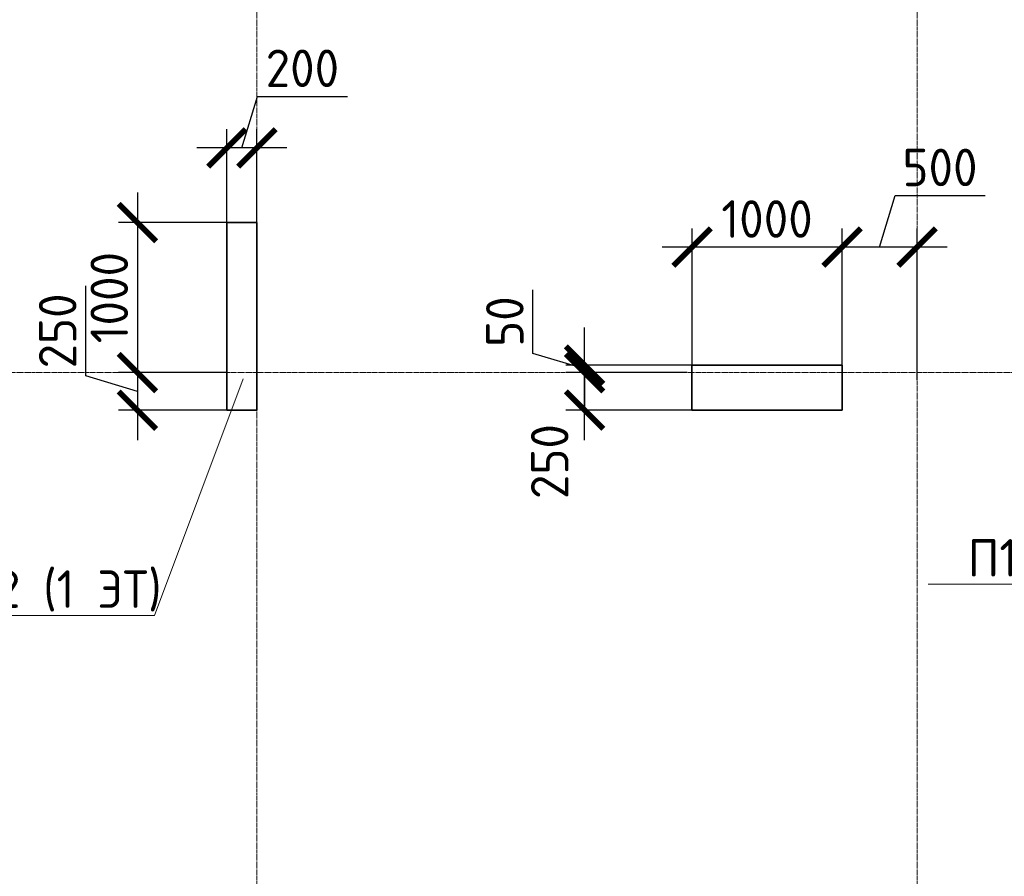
# Model space of a CAD drawing. Header units: millimetres. Extents: x 369815 to 1481759, y -423071 to -27917.
# Tile 141 of 256: x 468075 to 474638, y -125312 to -119602. Entities that reach past the tile are written whole.
import ezdxf
from ezdxf import colors
from ezdxf.entities.mleader import LeaderData, LeaderLine
from ezdxf.math import Vec2, Vec3

# ---------------------------------------------------------------- set-up
doc = ezdxf.new("R2010")
doc.units = ezdxf.units.MM
doc.linetypes.add('______5', pattern=[1100, 800, -100, 100, -100])
doc.linetypes.add('осевая', pattern=[50.8, 31.75, -6.35, 6.35, -6.35])
for name, color, linetype, lineweight in [('Выноски', 20, 'Continuous', 20), ('Оси', 40, '______5', 18), ('подоснова', 151, 'Continuous', 5), ('РАЗМЕРЫ', 1, 'Continuous', 9)]:
    doc.layers.add(name, color=color, linetype=linetype, lineweight=lineweight)
doc.layers.add('Колонна_ бетон', color=7, linetype='Continuous', lineweight=50, true_color=0xb4b496)
doc.styles.add('GOST-2.304_Type-B', font='GOST_Common.ttf')
doc.styles.add('ГОСТ', font='GOST_Common.ttf')
doc.dimstyles.new('СПДС', dxfattribs={"dimscale": 100, "dimtxt": 2.5, "dimasz": 2.5, "dimexe": 1.25, "dimexo": 0, "dimtad": 1, "dimdec": 0, "dimtxsty": 'GOST-2.304_Type-B', "dimblk": 'ARCHTICK', "dimcen": 2.5, "dimdle": 2, "dimadec": 0, "dimazin": 2, "dimtfac": 0.75, "dimtdec": 0, "dimtmove": 1, "dimatfit": 3, "dimfxl": 1, "dimtolj": 1, "dimarcsym": 1})

# ---------------------------------------------------------------- blocks, each defined once
blk = doc.blocks.new('оси2')
at = {"layer": 'Оси', "color": 16, "linetype": 'осевая', "lineweight": 0, "ltscale": 0.5, "transparency": 33554687}
for p, q in [((1010745.5, 5465.4), (1010745.5, -20739.3)), ((1015145.5, 5465.4), (1015145.5, -20739.3)), ((979200, -14692.9), (1032582.1, -14692.9))]:
    blk.add_line(p, q, dxfattribs=at)
blk = doc.blocks.new('_ArchTick')
at = {"color": 0, "linetype": 'ByBlock', "const_width": 0.15}
blk.add_lwpolyline([(-0.5, -0.5), (0.5, 0.5)], dxfattribs=at)
blk = doc.blocks.new('*D166')
at = {"layer": 'DEFPOINTS', "color": 0, "transparency": 16777216}
for p in [(469455.9, -120456.9), (469455.9, -121004.7, -360), (469655.7, -121004.7, -360)]:
    blk.add_point(p, dxfattribs=at)
at = {"layer": 'РАЗМЕРЫ', "color": 0, "lineweight": -2, "transparency": 16777216}
for p, q in [((469555.8, -120456.9), (469658.9, -120113.1)), ((469658.9, -120113.1), (470258.9, -120113.1)), ((469455.9, -121004.7), (469455.9, -120331.9)), ((469655.7, -121004.7), (469655.7, -120331.9)), ((469855.7, -120456.9), (469255.9, -120456.9))]:
    blk.add_line(p, q, dxfattribs=at)
at = {"layer": 'РАЗМЕРЫ', "color": 0, "lineweight": -2, "transparency": 16777216, "xscale": 250, "yscale": 250, "zscale": 250, "rotation": 180}
blk.add_blockref('_ArchTick', (469455.9, -120456.9), dxfattribs=at)
at = {"layer": 'РАЗМЕРЫ', "color": 0, "lineweight": -2, "transparency": 16777216, "xscale": 250, "yscale": 250, "zscale": 250}
blk.add_blockref('_ArchTick', (469655.7, -120456.9), dxfattribs=at)
at = {"layer": 'РАЗМЕРЫ', "color": 0, "transparency": 16777216, "insert": (469958.9, -119925.6), "char_height": 250, "attachment_point": 5, "style": 'GOST-2.304_Type-B'}
blk.add_mtext('\\A1;200', dxfattribs=at)
blk = doc.blocks.new('*D170')
at = {"layer": 'DEFPOINTS', "color": 0, "transparency": 16777216}
for p in [(473556, -121117.9), (473556, -122004.7), (474055.9, -122004.7)]:
    blk.add_point(p, dxfattribs=at)
at = {"layer": 'РАЗМЕРЫ', "color": 0, "lineweight": -2, "transparency": 16777216}
for p, q in [((473805.9, -121117.9), (473909.1, -120774.1)), ((473909.1, -120774.1), (474509.1, -120774.1)), ((473556, -122004.7), (473556, -120992.9)), ((474055.9, -122004.7), (474055.9, -120992.9)), ((474255.9, -121117.9), (473356, -121117.9))]:
    blk.add_line(p, q, dxfattribs=at)
at = {"layer": 'РАЗМЕРЫ', "color": 0, "lineweight": -2, "transparency": 16777216, "xscale": 250, "yscale": 250, "zscale": 250, "rotation": 180}
blk.add_blockref('_ArchTick', (473556, -121117.9), dxfattribs=at)
at = {"layer": 'РАЗМЕРЫ', "color": 0, "lineweight": -2, "transparency": 16777216, "xscale": 250, "yscale": 250, "zscale": 250}
blk.add_blockref('_ArchTick', (474055.9, -121117.9), dxfattribs=at)
at = {"layer": 'РАЗМЕРЫ', "color": 0, "transparency": 16777216, "insert": (474209.1, -120586.6), "char_height": 250, "attachment_point": 5, "style": 'GOST-2.304_Type-B'}
blk.add_mtext('\\A1;500', dxfattribs=at)
blk = doc.blocks.new('*D171')
at = {"layer": 'DEFPOINTS', "color": 0, "transparency": 16777216}
for p in [(472556, -121117.9), (472556, -122004.7), (473556, -122004.7)]:
    blk.add_point(p, dxfattribs=at)
at = {"layer": 'РАЗМЕРЫ', "color": 0, "lineweight": -2, "transparency": 16777216}
for p, q in [((472556, -122004.7), (472556, -120992.9)), ((473556, -122004.7), (473556, -120992.9)), ((473756, -121117.9), (472356, -121117.9))]:
    blk.add_line(p, q, dxfattribs=at)
at = {"layer": 'РАЗМЕРЫ', "color": 0, "lineweight": -2, "transparency": 16777216, "xscale": 250, "yscale": 250, "zscale": 250, "rotation": 180}
blk.add_blockref('_ArchTick', (472556, -121117.9), dxfattribs=at)
at = {"layer": 'РАЗМЕРЫ', "color": 0, "lineweight": -2, "transparency": 16777216, "xscale": 250, "yscale": 250, "zscale": 250}
blk.add_blockref('_ArchTick', (473556, -121117.9), dxfattribs=at)
at = {"layer": 'РАЗМЕРЫ', "color": 0, "transparency": 16777216, "insert": (473056, -120930.4), "char_height": 250, "attachment_point": 5, "style": 'GOST-2.304_Type-B'}
blk.add_mtext('\\A1;1000', dxfattribs=at)
blk = doc.blocks.new('*D172')
at = {"layer": 'DEFPOINTS', "color": 0, "transparency": 16777216}
for p in [(471839.6, -121954.7), (472523.1, -121954.7, -560), (472555.9, -122204.7, -200)]:
    blk.add_point(p, dxfattribs=at)
at = {"layer": 'РАЗМЕРЫ', "color": 0, "lineweight": -2, "transparency": 16777216}
for p, q in [((471839.6, -122404.7), (471839.6, -121754.7)), ((472523.1, -121954.7), (471714.6, -121954.7)), ((472555.9, -122204.7), (471714.6, -122204.7))]:
    blk.add_line(p, q, dxfattribs=at)
at = {"layer": 'РАЗМЕРЫ', "color": 0, "lineweight": -2, "transparency": 16777216, "xscale": 250, "yscale": 250, "zscale": 250}
for p, rotation in [((471839.6, -121954.7), 90), ((471839.6, -122204.7), 270)]:
    blk.add_blockref('_ArchTick', p, dxfattribs=dict(at, rotation=rotation))
at = {"layer": 'РАЗМЕРЫ', "color": 0, "transparency": 16777216, "insert": (471607.6, -122547.6), "char_height": 250, "attachment_point": 5, "rotation": 90, "style": 'GOST-2.304_Type-B'}
blk.add_mtext('\\A1;250', dxfattribs=at)
blk = doc.blocks.new('*D249')
at = {"layer": 'DEFPOINTS', "color": 0, "transparency": 16777216}
for p in [(469456, -120954.7, -200), (468859.1, -121954.7), (469456, -121954.7, -560)]:
    blk.add_point(p, dxfattribs=at)
at = {"layer": 'РАЗМЕРЫ', "color": 0, "lineweight": -2, "transparency": 16777216}
for p, q in [((468859.1, -120754.7), (468859.1, -122154.7)), ((469456, -120954.7), (468734.1, -120954.7)), ((469456, -121954.7), (468734.1, -121954.7))]:
    blk.add_line(p, q, dxfattribs=at)
at = {"layer": 'РАЗМЕРЫ', "color": 0, "lineweight": -2, "transparency": 16777216, "xscale": 250, "yscale": 250, "zscale": 250}
for p, rotation in [((468859.1, -120954.7), 90), ((468859.1, -121954.7), 270)]:
    blk.add_blockref('_ArchTick', p, dxfattribs=dict(at, rotation=rotation))
at = {"layer": 'РАЗМЕРЫ', "color": 0, "transparency": 16777216, "insert": (468671.6, -121454.7), "char_height": 250, "attachment_point": 5, "rotation": 90, "style": 'GOST-2.304_Type-B'}
blk.add_mtext('\\A1;1000', dxfattribs=at)
blk = doc.blocks.new('*D250')
at = {"layer": 'DEFPOINTS', "color": 0, "transparency": 16777216}
for p in [(469384.1, -121954.7), (468859.1, -122204.7), (469455.9, -122204.7, -200)]:
    blk.add_point(p, dxfattribs=at)
at = {"layer": 'РАЗМЕРЫ', "color": 0, "lineweight": -2, "transparency": 16777216}
for p, q in [((468515.3, -121976.6), (468515.3, -121376.6)), ((468859.1, -121754.7), (468859.1, -122404.7)), ((468859.1, -122079.7), (468515.3, -121976.6)), ((469384.1, -121954.7), (468734.1, -121954.7)), ((469455.9, -122204.7), (468734.1, -122204.7))]:
    blk.add_line(p, q, dxfattribs=at)
at = {"layer": 'РАЗМЕРЫ', "color": 0, "lineweight": -2, "transparency": 16777216, "xscale": 250, "yscale": 250, "zscale": 250}
for p, rotation in [((468859.1, -121954.7), 90), ((468859.1, -122204.7), 270)]:
    blk.add_blockref('_ArchTick', p, dxfattribs=dict(at, rotation=rotation))
at = {"layer": 'РАЗМЕРЫ', "color": 0, "transparency": 16777216, "insert": (468327.8, -121676.6), "char_height": 250, "attachment_point": 5, "rotation": 90, "style": 'GOST-2.304_Type-B'}
blk.add_mtext('\\A1;250', dxfattribs=at)
blk = doc.blocks.new('*D253')
at = {"layer": 'DEFPOINTS', "color": 0, "transparency": 16777216}
for p in [(471839.6, -121904.7), (472562.6, -121904.7, 160), (472523.1, -121954.7, -200)]:
    blk.add_point(p, dxfattribs=at)
at = {"layer": 'РАЗМЕРЫ', "color": 0, "lineweight": -2, "transparency": 16777216}
for p, q in [((471495.8, -121826.6), (471495.8, -121401.6)), ((471839.6, -121904.7), (471839.6, -121654.7)), ((471839.6, -121929.7), (471495.8, -121826.6)), ((472562.6, -121904.7), (471714.6, -121904.7)), ((471839.6, -121954.7), (471839.6, -121904.7)), ((472523.1, -121954.7), (471714.6, -121954.7)), ((471839.6, -121954.7), (471839.6, -122204.7))]:
    blk.add_line(p, q, dxfattribs=at)
at = {"layer": 'РАЗМЕРЫ', "color": 0, "lineweight": -2, "transparency": 16777216, "xscale": 250, "yscale": 250, "zscale": 250}
for p, rotation in [((471839.6, -121904.7), 270), ((471839.6, -121954.7), 90)]:
    blk.add_blockref('_ArchTick', p, dxfattribs=dict(at, rotation=rotation))
at = {"layer": 'РАЗМЕРЫ', "color": 0, "transparency": 16777216, "insert": (471308.3, -121614.1), "char_height": 250, "attachment_point": 5, "rotation": 90, "style": 'GOST-2.304_Type-B'}
blk.add_mtext('\\A1;50', dxfattribs=at)
blk = doc.blocks.new('_None')

msp = doc.modelspace()

# ---------------------------------------------------------------- linework, layer by layer
at = {"layer": 'Колонна_ бетон', "color": 180, "linetype": 'Continuous', "lineweight": 35, "transparency": 33554687}
for p, q in [((469655.9, -120954.7, 360), (469455.9, -120954.7, 360)), ((469455.9, -120954.7, 360), (469455.9, -122204.7, 360)), ((469655.9, -120954.7, 360), (469655.9, -122204.7, 360)), ((472555.9, -121904.7, 360), (473555.9, -121904.7, 360)), ((472555.9, -122204.7, 360), (472555.9, -121904.7, 360)), ((473555.9, -122204.7, 360), (473555.9, -121904.7, 360)), ((469655.9, -122204.7, 360), (469455.9, -122204.7, 360)), ((472555.9, -122204.7, 360), (473555.9, -122204.7, 360))]:
    msp.add_line(p, q, dxfattribs=at)

# ---------------------------------------------------------------- block references
at = {"layer": 'РАЗМЕРЫ'}
msp.add_blockref('оси2', (-541089.5, -107261.8), dxfattribs=at)

# ---------------------------------------------------------------- texts
at = {"layer": 'Выноски'}
note = msp.add_mtext_static_columns([''] * 2, width=18679.731, gutter_width=20.2, height=0, dxfattribs=dict(at, insert=(393294.8, -99507.3), char_height=250, attachment_point=1, style='ГОСТ'))
for column, words in zip([note] + note.columns.linked_columns, ['\\pi1500;{\\H2x;Общие указания:}\\P1.^IРабочая документация разработана в соответствии с заданием на проектирование, требованиями {\\H3x; }действующих технических регламентов, стандартов, сводов правил и других документов, содержащих установленные {\\H1.16667x; }требования.{\\H1.77778x; }\\P2.^IРабочая документация выполнена в соответствии со следующими нормативными и техническими {\\H1.57407x; }документами:{\\H1.64198x; }\\P-^IСП 20.13330.2016 "Нагрузки и воздействия";{\\H1.61934x; }\\P-^IСП 63.13330.2018 "Бетонные и железобетонные конструкции. Основные положения";{\\H1.62689x; }\\P-^IСП 70.13330.2012 "Несущие и ограждающие конструкции".{\\H1.62437x; }\\P4.^IЗа относительную отметку 0,000 принята отметка чистого пола первого этажа, соответствующая {\\H1.62521x; }абсолютной отметке 648,00 в Балтийской системе высот.{\\H1.62493x; }\\P{\\fISOCPEUR|b0|i0|c204|p34;5.^IПеречень видов работ, для которых необходимо составлять акты освидетельствования скрытых \\H1.62502x; \\H0.61538x;работ:\\H1.62499x; \\H0.61539x;\\P-^Iсоответствие арматуры (длина, диаметры, распределение по площади элементов, количество и т.д.), \\H1.725x; \\H0.57971x;закладных деталей рабочим чертежам;\\H1.67917x; \\H0.59553x;\\P-^Iустройство и армирование монолитных стен;\\H1.60694x; \\H0.6223x;\\P-^Iосвидетельствование опалубки перед бетонированием;\\H1.63102x; \\H0.61311x;\\P-^Iотбор контрольных проб бетона;\\H1.62299x; \\H0.61615x;\\P-^Iсоответствие законченных железобетонных конструкций проекту с отображением качества работ;\\H1.62567x; \\H0.61513x;\\P-^Iустройство монолитных конструкций, выполняемых в зимнее время;\\H1.62478x; \\H0.61547x;\\P\\fISOCPEUR|b0|i0|c0|p34;6.^I\\fISOCPEUR|b0|i0|c204|p34;Запрещается выполнение последующих работ при отсутствии актов освидетельствования \\H1.62507x; \\H0.61536x;предшествующих скрытых работ во всех случаях.\\H1.62498x; \\H0.61539x;\\P\\fISOCPEUR|b0|i0|c0|p34;7.^I\\fISOCPEUR|b0|i0|c204|p34;Арматура класса А240 и А500С по ГОСТ 34028-2016, материал монолитных конструкций - бетон \\H1.62501x; \\H0.61538x;тяжелый класса В25 по ГОСТ 26633-2015.\\H1.625x; \\H0.61539x;\\P\\fISOCPEUR|b0|i0|c0|p34;8.^I\\fISOCPEUR|b0|i0|c204|p34;Работы по бетонированию монолитных конструкций вести в соответствии со СП 70.13330.2012 \\H1.625x; \\H0.61538x;"Несущие и ограждающие конструкции".\\H1.625x; \\H0.61538x;\\P\\fISOCPEUR|b0|i0|c0|p34;9.^I\\fISOCPEUR|b0|i0|c204|p34;Все строительно-монтажные работы необходимо выполнять в соответствии со СНиП 12-03-2001 \\H1.625x; \\H0.61538x;"Безопасность труда в строительстве. Часть 1. Общие требования.", Безопасность труда в строительстве. Часть \\H1.625x; \\H0.61538x;2. Строительное производство". Строительство здания должно производиться в соответствии с проектом \\H1.625x; \\H0.61538x;производства работ (ППР).\\H1.725x; \\H0.57971x;\\P\\fISOCPEUR|b0|i0|c0|p34;10.^I\\fISOCPEUR|b0|i0|c204|p34;При отсутствии ППР производство строительно-монтажных работ запрещается.\\H1.67917x; \\H0.59553x;\\P\\fISOCPEUR|b0|i0|c0|p34;11.^I\\fISOCPEUR|b0|i0|c204|p34;Бетон следует укладывать в бетонные конструкции горизонтальными слоями одинаковой толщины без \\H1.60694x; \\H0.6223x;разрывов, с последовательным направлением укладки в одну сторону во всех слоях.\\H1.63102x; \\H0.61311x;\\P\\fISOCPEUR|b0|i0|c0|p34;12.^I\\fISOCPEUR|b0|i0|c204|p34;В начальный период твердения бетон необходимо защищать от попадания атмосферных осадков или \\H1.62299x; \\H0.61615x;потерь влаги.\\H1.62567x; \\H0.61513x;\\P\\fISOCPEUR|b0|i0|c0|p34;13.^I\\fISOCPEUR|b0|i0|c204|p34;Уход за свежеуложенным бетоном начинать сразу после укладки бетонной смеси и осуществлять до \\H1.62478x; \\H0.61547x;достижения прочности бетона не менее 70% от проектной.\\H1.62507x; \\H0.61536x;\\P\\fISOCPEUR|b0|i0|c0|p34;14.^I\\fISOCPEUR|b0|i0|c204|p34;Проект рассчитан на производство работ в период положительных температур. В случае выполнения \\H1.62498x; \\H0.61539x;работ при отрицательных температурах необходимо выполнять требования СНиП часть 3 по производству работ \\H1.62501x; \\H0.61538x;и ППР.\\H1.625x; \\H0.61539x;\\P\\fISOCPEUR|b0|i0|c0|p34;15.^I\\fISOCPEUR|b0|i0|c204|p34;При минимальной температуре воздуха до минус 15°С допускается:\\H1.625x; \\H0.61538x;\\P-^Iвыдерживание бетона в конструкции методом термоса, при предварительном разогреве бетонной \\H1.625x; \\H0.61538x;смеси, \\H1.625x; \\H0.61538x;\\P-^Iфорсированный электроразогрев бетона в конструкции с повторным уплотнением.\\H1.625x; \\H0.61538x;\\PПри минимальной температуре воздуха до минус 25°С допускается:\\H1.625x; \\H0.61538x;\\P-^Iобогрев бетона в греющей опалубке с помощью низкотемпературных электронагревателей,\\H1.625x; \\H0.61538x;\\P-^Iэлектродный сквозной прогреб бетона,\\H1.625x; \\H0.61538x;\\P-^Iэлектрообогрев с помощью греющего провода.\\H1.625x; \\H0.61538x;\\P}16.^IЗаполнителем для бетона служит щебень твердых пород, наибольшая фракция щебня не должна превышать {\\H1.625x; }40мм.{\\H1.625x; }\\P17.^IВ процессе бетонирования обеспечить соблюдение защитных слоев и мест положения рабочей арматуры {\\H1.625x; }согласно проекту. Величина защитного слоя продольной рабочей арматуры у боковых граней стен монолитных {\\H1.625x; }участков должны быть не менее 20мм и не менее диаметра продольной рабочей арматуры конструкции, величина {\\H1.625x; }защитного слоя поперечной арматуры - не менее 10мм. {\\H1.625x; }\\P\\pi0;             18.Крестовые соединения стержней продольной и поперечной арматуры, соединение стержней продольной {\\H1.625x; }арматуры по длине выполнить вязкой отожженой проволокой диаметром 2,0-3,0мм.{\\H1.625x; }\\P\\pi1500;{\\H1.625x; }', '']):
    column.text = words

# ---------------------------------------------------------------- dimensions: what is measured, and where the dimension line sits
at = {"layer": 'РАЗМЕРЫ', "color": 146, "true_color": 0x006272}
for base, p1, p2, picture, middle in [((469455.9, -120456.9, 200), (469655.7, -121004.7, -160), (469455.9, -121004.7, -160), '*D166', (469721.4, -119925.6, 200)), ((473556, -121117.9, 560), (474055.9, -122004.7, 560), (473556, -122004.7, 560), '*D170', (473971.6, -120586.6, 560)), ((472556, -121117.9, 560), (473556, -122004.7, 560), (472556, -122004.7, 560), '*D171', (473056, -120930.4, 560))]:
    dim = msp.add_linear_dim(base=base, p1=p1, p2=p2, dimstyle='СПДС', override={"dimtofl": 0}, dxfattribs=at)
    dim.commit()
    dim.dimension.update_dxf_attribs({"geometry": picture, "text_midpoint": middle})
for base, p1, p2, picture, middle in [((468859.1, -121954.7, 560), (469456, -120954.7, 360), (469456, -121954.7), '*D249', (468671.6, -121454.7, 560)), ((468859.1, -122204.7, 560), (469384.1, -121954.7, 560), (469455.9, -122204.7, 360), '*D250', (468327.8, -121914.1, 560)), ((471839.6, -121904.7, 200), (472523.1, -121954.7), (472562.6, -121904.7, 360), '*D253', (471308.3, -121764.1, 200))]:
    dim = msp.add_linear_dim(base=base, p1=p1, p2=p2, angle=90, dimstyle='СПДС', override={"dimtofl": 0}, dxfattribs=at)
    dim.commit()
    dim.dimension.update_dxf_attribs({"geometry": picture, "text_midpoint": middle})
dim = msp.add_linear_dim(base=(471839.6, -121954.7, 560), p1=(472555.9, -122204.7, 360), p2=(472523.1, -121954.7), angle=90, dimstyle='СПДС', override={"dimtofl": 0}, dxfattribs=at)
dim.commit()
dim.dimension.update_dxf_attribs({"geometry": '*D172', "text_midpoint": (471795.1, -122547.6, 560), "dimtype": 160})

# ---------------------------------------------------------------- leaders
at = {"layer": 'подоснова', "color": 2, "ltscale": 0.3}
ml = msp.add_multileader_mtext('Standard', dxfattribs=at)
ml.set_content(' П2 (1 ЭТ)', color=2, style='GOST-2.304_Type-B')
ml.set_leader_properties(color=256, linetype='ByLayer', lineweight=15)
ml.set_arrow_properties(name='NONE')
ml.build(insert=Vec2(0, 0))
ml.multileader.update_dxf_attribs({"text_left_attachment_type": 6, "text_right_attachment_type": 6, "dogleg_length": 0.1, "arrow_head_size": 18})
ctx = ml.context
ctx.base_point, ctx.char_height, ctx.arrow_head_size, ctx.landing_gap_size, ctx.plane_origin = Vec3(467601.3, -123572.8, 180), 250, 18, 20, Vec3(459971, -118836.8, 180)
ctx.left_attachment, ctx.right_attachment, ctx.text_align_type = 6, 6, 1
notes = []
notes.append((ctx, [(1, (1, 1, 0), (468973.2, -123572.8, 180), (-1, 0), 0.1, [(0, [(469563.3, -121996.6, 180)], 0, [])])]))
ctx.mtext.insert, ctx.mtext.alignment, ctx.mtext.flow_direction = Vec3(468287.2, -123272.8, 180), 2, 5
at = {"layer": 'подоснова', "color": 4, "ltscale": 0.3}
ml = msp.add_multileader_mtext('Standard', dxfattribs=at)
ml.set_content('П1 (1ЭТ)', color=4, style='GOST-2.304_Type-B')
ml.set_leader_properties(color=256, linetype='ByLayer', lineweight=15)
ml.set_arrow_properties(name='NONE')
ml.build(insert=Vec2(0, 0))
ml.multileader.update_dxf_attribs({"text_left_attachment_type": 6, "text_right_attachment_type": 6, "dogleg_length": 0.1, "arrow_head_size": 18})
ctx = ml.context
ctx.base_point, ctx.char_height, ctx.arrow_head_size, ctx.landing_gap_size, ctx.plane_origin = Vec3(474391.1, -123364.6, 7617.4), 250, 18, 20, Vec3(466536.1, -122096.7, 7617.4)
ctx.left_attachment, ctx.right_attachment, ctx.text_align_type = 6, 6, 1
notes.append((ctx, [(1, (1, 1, 0), (475516.8, -123364.6, 7617.4), (-1, 0), 0.1, [(0, [(476379.1, -122228.9, 7617.4)], 0, [])])]))
ctx.mtext.insert, ctx.mtext.alignment, ctx.mtext.flow_direction = Vec3(474953.9, -123064.6, 7617.4), 2, 5
for ctx, leaders in notes:
    for number, flags, end, landing, length, lines in leaders:
        leader = LeaderData()
        leader.index, (leader.has_last_leader_line, leader.has_dogleg_vector, leader.attachment_direction) = number, flags
        leader.last_leader_point, leader.dogleg_vector, leader.dogleg_length = Vec3(end), Vec3(landing), length
        for number, points, colour, breaks in lines:
            line = LeaderLine()
            line.index, line.vertices, line.color, line.breaks = number, Vec3.list(points), colors.encode_raw_color(colour), breaks
            leader.lines.append(line)
        ctx.leaders.append(leader)

doc.saveas('drawing.dxf')
